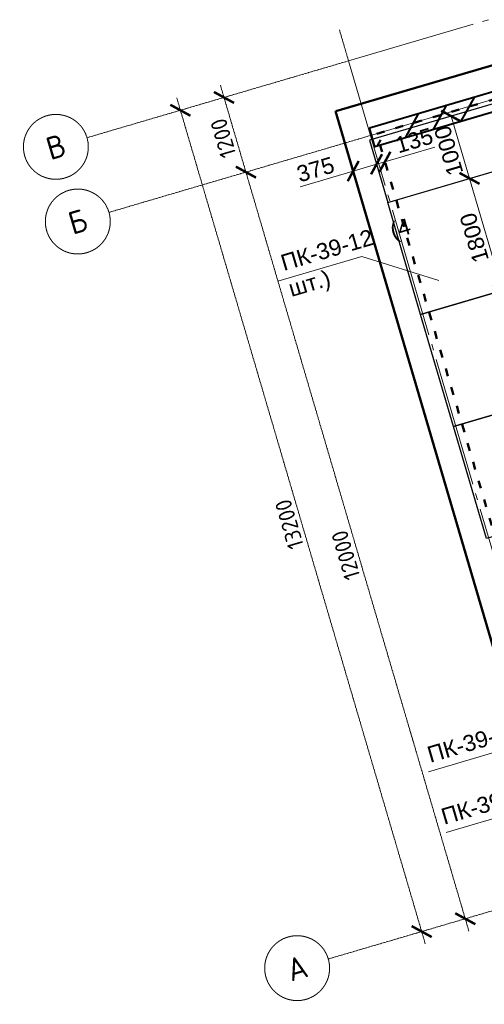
# Model space of a CAD drawing. Header units: millimetres. Extents: x -2096172177 to 2055029645, y -728784453 to 1899906214.
# Tile 100 of 109: x 1918953176 to 1928181976, y 1810879631 to 1830433353. Entities that reach past the tile are written whole.
import ezdxf
from ezdxf.enums import TextEntityAlignment as Align

# ---------------------------------------------------------------- set-up
doc = ezdxf.new("R2010")
doc.units = ezdxf.units.MM
doc.linetypes.add('ACAD_ISO03W100', pattern=[30, 12, -18])
doc.linetypes.add('DASHDOT_axis', pattern=[24, 20, -1.5, 1, -1.5])
for name, color, linetype, lineweight in [('линии', 3, 'Continuous', 20), ('Монолитные участки', 6, 'Continuous', 40), ('Наружные стены', 1, 'Continuous', 50), ('Плиты', 5, 'Continuous', 30), ('Размеры плит', 202, 'Continuous', 18)]:
    doc.layers.add(name, color=color, linetype=linetype, lineweight=lineweight)
doc.styles.add('GOST-2.304_Type-B', font='GOST Common.ttf')
doc.styles.add('стиль для стен', font='arial.ttf')
doc.dimstyles.new('размеры плит', dxfattribs={"dimtxt": 2.5, "dimasz": 2.5, "dimexe": 1.25, "dimexo": 0.625, "dimtad": 1, "dimtxsty": 'стиль для стен', "dimblk": 'ARCHTICK', "dimcen": 2.5, "dimse1": 1, "dimse2": 1, "dimclrt": 3, "dimadec": 0, "dimazin": 0, "dimtfac": 1, "dimtmove": 0, "dimatfit": 3, "dimldrblk": 'CLOSEDBLANK', "dimfxl": 0, "dimarcsym": 0})

# ---------------------------------------------------------------- blocks, each defined once
blk = doc.blocks.new('_ArchTick')
at = {"color": 0, "linetype": 'ByBlock', "const_width": 0.15}
blk.add_lwpolyline([(-0.5, -0.5), (0.5, 0.5)], dxfattribs=at)
blk = doc.blocks.new('*D603')
at = {"layer": 'Defpoints', "color": 0, "transparency": 16777216}
for p in [(1832882, 940040), (1832868, 939040), (1832882, 939040)]:
    blk.add_point(p, dxfattribs=at)
at = {"layer": 'Размеры плит', "color": 0, "lineweight": -2, "transparency": 16777216}
blk.add_line((1832868, 940040), (1832868, 939040), dxfattribs=at)
at = {"layer": 'Размеры плит', "color": 0, "lineweight": -2, "transparency": 16777216, "xscale": 250, "yscale": 250, "zscale": 250}
for p, rotation in [((1832868, 940040), 90), ((1832868, 939040), 270)]:
    blk.add_blockref('_ArchTick', p, dxfattribs=dict(at, rotation=rotation))
at = {"layer": 'Размеры плит', "color": 3, "transparency": 16777216, "insert": (1832681, 939540), "char_height": 250, "attachment_point": 5, "rotation": 90, "style": 'стиль для стен'}
blk.add_mtext('1000', dxfattribs=at)
blk = doc.blocks.new('_ClosedBlank')
at = {"color": 0, "linetype": 'ByBlock', "lineweight": -2}
for p, q in [((-1, 0.2), (0, 0)), ((-1, 0.2), (-1, -0.2)), ((0, 0), (-1, -0.2))]:
    blk.add_line(p, q, dxfattribs=at)
blk = doc.blocks.new('*D604')
at = {"layer": 'Defpoints', "color": 0, "transparency": 16777216}
for p in [(1832882, 939040), (1832868, 937240), (1832868, 937240)]:
    blk.add_point(p, dxfattribs=at)
at = {"layer": 'Размеры плит', "color": 0, "lineweight": -2, "transparency": 16777216}
blk.add_line((1832868, 939040), (1832868, 937240), dxfattribs=at)
at = {"layer": 'Размеры плит', "color": 0, "lineweight": -2, "transparency": 16777216, "xscale": 250, "yscale": 250, "zscale": 250}
for p, rotation in [((1832868, 939040), 90), ((1832868, 937240), 270)]:
    blk.add_blockref('_ArchTick', p, dxfattribs=dict(at, rotation=rotation))
at = {"layer": 'Размеры плит', "color": 3, "transparency": 16777216, "insert": (1832681, 938140), "char_height": 250, "attachment_point": 5, "rotation": 90, "style": 'стиль для стен'}
blk.add_mtext('1800', dxfattribs=at)
blk = doc.blocks.new('*D605')
at = {"layer": 'Defpoints', "color": 0, "transparency": 16777216}
for p in [(1832868, 937240), (1832868, 935440), (1832923, 935440)]:
    blk.add_point(p, dxfattribs=at)
at = {"layer": 'Размеры плит', "color": 0, "lineweight": -2, "transparency": 16777216}
blk.add_line((1832868, 937240), (1832868, 935440), dxfattribs=at)
at = {"layer": 'Размеры плит', "color": 0, "lineweight": -2, "transparency": 16777216, "xscale": 250, "yscale": 250, "zscale": 250}
for p, rotation in [((1832868, 937240), 90), ((1832868, 935440), 270)]:
    blk.add_blockref('_ArchTick', p, dxfattribs=dict(at, rotation=rotation))
at = {"layer": 'Размеры плит', "color": 3, "transparency": 16777216, "insert": (1832681, 936340), "char_height": 250, "attachment_point": 5, "rotation": 90, "style": 'стиль для стен'}
blk.add_mtext('1800', dxfattribs=at)
blk = doc.blocks.new('*D627')
at = {"layer": 'Defpoints', "color": 0, "transparency": 16777216}
for p in [(1831690, 939849), (1831555, 939748), (1831690, 939653)]:
    blk.add_point(p, dxfattribs=at)
at = {"layer": 'Размеры плит', "color": 0, "lineweight": -2, "transparency": 16777216}
for p, q in [((1831555, 939653), (1831690, 939653)), ((1831690, 939653), (1832490, 939653))]:
    blk.add_line(p, q, dxfattribs=at)
at = {"layer": 'Размеры плит', "color": 0, "lineweight": -2, "transparency": 16777216, "xscale": 250, "yscale": 250, "zscale": 250, "rotation": 180}
blk.add_blockref('_ArchTick', (1831555, 939653), dxfattribs=at)
at = {"layer": 'Размеры плит', "color": 0, "lineweight": -2, "transparency": 16777216, "xscale": 250, "yscale": 250, "zscale": 250}
blk.add_blockref('_ArchTick', (1831690, 939653), dxfattribs=at)
at = {"layer": 'Размеры плит', "color": 3, "transparency": 16777216, "insert": (1832215, 939841), "char_height": 250, "attachment_point": 5, "style": 'стиль для стен'}
blk.add_mtext('135', dxfattribs=at)
blk = doc.blocks.new('*D628')
at = {"layer": 'Defpoints', "color": 0, "transparency": 16777216}
for p in [(1831180, 939653), (1831180, 939653), (1831555, 939653)]:
    blk.add_point(p, dxfattribs=at)
at = {"layer": 'Размеры плит', "color": 0, "lineweight": -2, "transparency": 16777216}
for p, q in [((1831180, 939653), (1830330, 939653)), ((1831555, 939653), (1831180, 939653))]:
    blk.add_line(p, q, dxfattribs=at)
at = {"layer": 'Размеры плит', "color": 0, "lineweight": -2, "transparency": 16777216, "xscale": 250, "yscale": 250, "zscale": 250, "rotation": 180}
blk.add_blockref('_ArchTick', (1831180, 939653), dxfattribs=at)
at = {"layer": 'Размеры плит', "color": 0, "lineweight": -2, "transparency": 16777216, "xscale": 250, "yscale": 250, "zscale": 250}
blk.add_blockref('_ArchTick', (1831555, 939653), dxfattribs=at)
at = {"layer": 'Размеры плит', "color": 3, "transparency": 16777216, "insert": (1830630, 939841), "char_height": 250, "attachment_point": 5, "style": 'стиль для стен'}
blk.add_mtext('375', dxfattribs=at)
blk = doc.blocks.new('Фасад (на основе 1 эт)')
at = {"layer": 'Монолитные участки'}
h = blk.add_hatch(dxfattribs=at)
h.set_pattern_fill('ANSI35', color=256, scale=100)
h.set_pattern_definition([(45, (1804219.9, 919686.6), (-449.013, 449.013), []), (45, (1804668.9, 919686.6), (-449.013, 449.013), [793.75, -158.75, 0, -158.75])])
h.paths.add_polyline_path([(1835392.562, 940224.679), (1831607.506, 940224.679), (1831607.506, 939919.839), (1835392.562, 939919.839)])
h.paths.add_polyline_path([(1841813.957, 940224.641), (1840548.678, 940226.989), (1839634.948, 941423.988), (1837857.083, 941424.679), (1836813.401, 940224.679), (1835578.928, 940224.679), (1835578.928, 939888.695), (1841813.957, 939888.695)])
h.paths.add_polyline_path([(1837399.91, 936149.504), (1835559.91, 936149.504), (1835559.91, 931239.679), (1837399.91, 931239.679), (1837399.91, 931763.211, -0.23437072), (1837387.334, 931788.565, -0.23437072), (1837399.91, 931813.919)])
h.paths.add_polyline_path([(1841809.91, 936149.504), (1841569.91, 936149.504), (1841569.91, 936149.504), (1841299.91, 936149.504), (1838559.91, 936149.504), (1838559.91, 935909.504), (1841809.91, 935909.504)])
h.paths.add_polyline_path([(1835365.686, 933327.547), (1831626.345, 933327.547), (1831626.345, 933040.699), (1835365.686, 933040.699)])
h.paths.add_polyline_path([(1835420.074, 930970.466), (1831570.551, 930970.462), (1831569.91, 930684.764), (1835420.074, 930684.679)])
h.paths.add_polyline_path([(1838508.31, 930966.898), (1835562.787, 930966.894), (1835562.146, 930681.196), (1838508.31, 930681.111)])
at = {"linetype": 'DASHDOT_axis'}
for p, q in [((1831589.91, 941304.679), (1831589.91, 941804.679)), ((1828889.91, 927904.679), (1828889.91, 941504.679)), ((1829589.91, 941504.679), (1829589.91, 939904.679)), ((1828389.91, 941304.679), (1827389.91, 941304.679)), ((1831589.91, 941304.679), (1828389.91, 941304.679)), ((1828952.41, 941304.679), (1829014.91, 941304.679)), ((1829652.41, 941304.679), (1829714.91, 941304.679)), ((1829589.91, 940304.679), (1829589.91, 930904.679)), ((1828389.91, 940104.679), (1827389.91, 940104.679)), ((1831589.91, 940104.679), (1828389.91, 940104.679)), ((1829527.41, 940104.679), (1829464.91, 940104.679)), ((1829527.41, 940104.679), (1829464.91, 940104.679)), ((1829589.91, 931304.679), (1829589.91, 927904.679)), ((1828389.91, 928104.679), (1827389.91, 928104.679)), ((1831589.91, 928104.679), (1828389.91, 928104.679)), ((1828827.41, 928104.679), (1828764.91, 928104.679)), ((1829527.41, 928104.679), (1829464.91, 928104.679))]:
    blk.add_line(p, q, dxfattribs=at)
at = {"linetype": 'DASHDOT_axis', "lineweight": 15, "ltscale": 100}
for p, q in [((1831589.91, 941304.679), (1841789.91, 941304.679)), ((1831589.91, 940104.679), (1841789.91, 940104.679))]:
    blk.add_line(p, q, dxfattribs=at)
at = {"linetype": 'DASHDOT_axis', "lineweight": 20, "ltscale": 100}
blk.add_line((1831589.91, 941304.679), (1831589.91, 928104.679), dxfattribs=at)
at = {"linetype": 'DASHDOT_axis'}
for centre in [(1826889.91, 941304.679), (1826889.91, 940104.679), (1826889.91, 928104.679)]:
    blk.add_circle(centre, 500, dxfattribs=at)
at = {"layer": 'Монолитные участки'}
blk.add_lwpolyline([(1831607.506, 940224.679), (1835392.562, 940224.679), (1835392.562, 939919.839), (1831607.506, 939919.839)], close=True, dxfattribs=at)
at = {"layer": 'Наружные стены'}
for p, q in [((1831179.91, 927594.679), (1831179.91, 940614.679)), ((1831184.121, 940613.575), (1836634.057, 940613.575))]:
    blk.add_line(p, q, dxfattribs=at)
at = {"layer": 'Наружные стены', "linetype": 'ACAD_ISO03W100', "ltscale": 10}
for p, q in [((1831689.91, 928104.679), (1831689.91, 940104.679)), ((1831694.121, 940103.575), (1836867.13, 940103.575))]:
    blk.add_line(p, q, dxfattribs=at)
at = {"layer": 'Плиты'}
for points in [[(1831554.913, 939039.68), (1835434.913, 939039.68), (1835434.913, 940039.68), (1831554.913, 940039.68)], [(1831554.913, 939039.68), (1835434.913, 939039.68), (1835434.913, 937239.68), (1831554.913, 937239.68)], [(1831554.913, 937239.68), (1835434.913, 937239.68), (1835434.913, 935439.68), (1831554.913, 935439.68)], [(1831554.913, 935439.68), (1835434.913, 935439.68), (1835434.913, 933639.68), (1831554.913, 933639.68)]]:
    blk.add_lwpolyline(points, close=True, dxfattribs=at)
at = {"layer": 'Размеры плит', "color": 40}
for p, q in [((1829589.91, 938353.6), (1830935.604, 938353.6)), ((1830935.604, 938353.6), (1831973.213, 937661.802)), ((1829684.317, 930439.78), (1831030.011, 930439.78)), ((1829684.317, 929462.843), (1831030.011, 929462.843))]:
    blk.add_line(p, q, dxfattribs=at)
at = {"linetype": 'DASHDOT_axis', "xscale": 250, "yscale": 250, "zscale": 250}
for p, rotation in [((1828889.91, 941304.679), 90), ((1829589.91, 941304.679), 90), ((1829589.91, 940104.679), 270), ((1829589.91, 940104.679), 90), ((1828889.91, 928104.679), 270), ((1829589.91, 928104.679), 270)]:
    blk.add_blockref('_ArchTick', p, dxfattribs=dict(at, rotation=rotation))
at = {"linetype": 'DASHDOT_axis', "style": 'GOST-2.304_Type-B'}
for s, p in [('В', (1826889.91, 941304.679)), ('Б', (1826889.91, 940104.679)), ('А', (1826889.91, 928104.679))]:
    blk.add_text(s, height=350, dxfattribs=at).set_placement(p, align=Align.MIDDLE_CENTER)
at = {"linetype": 'DASHDOT_axis', "char_height": 250, "attachment_point": 5, "rotation": 90, "style": 'GOST-2.304_Type-B', "bg_fill": 3, "box_fill_scale": 1.1, "bg_fill_color": 256, "bg_fill_true_color": 13158600, "bg_fill_transparency": 0}
for s, insert in [('1200', (1829402.41, 940704.679)), ('13200', (1828702.41, 934704.679)), ('12000', (1829402.41, 934002.458))]:
    blk.add_mtext(s, dxfattribs=dict(at, insert=insert))
at = {"layer": 'Размеры плит', "color": 6, "char_height": 250, "width": 2094.33166, "attachment_point": 1, "style": 'стиль для стен'}
for s, insert in [('ПК-39-12   (4 шт.)\\P\\P      ', (1829719.499, 938726.639)), ('ПК-39-15\\P\\P      ', (1829748.806, 930812.819)), ('ПК-39-10\\P\\P      ', (1829685.435, 929835.883))]:
    blk.add_mtext(s, dxfattribs=dict(at, insert=insert))
at = {"layer": 'Размеры плит', "color": 40}
dim = blk.add_linear_dim(base=(1832868.028, 939039.68), p1=(1832881.831, 940039.839), p2=(1832881.831, 939039.68), angle=90, text='1000', dimstyle='размеры плит', dxfattribs=at)
dim.commit()
dim.dimension.update_dxf_attribs({"geometry": '*D603', "text_midpoint": (1832868.028, 939539.759), "dimtype": 128})
for base, p1, p2, picture, middle in [((1831179.91, 939653.238), (1831554.913, 939653.238), (1831179.91, 939653.238), '*D628', (1830629.91, 939840.738)), ((1831689.91, 939653.238), (1831554.913, 939747.703), (1831689.91, 939848.915), '*D627', (1832214.91, 939840.738))]:
    dim = blk.add_linear_dim(base=base, p1=p1, p2=p2, dimstyle='размеры плит', dxfattribs=at)
    dim.commit()
    dim.dimension.update_dxf_attribs({"geometry": picture, "text_midpoint": middle})
for base, p1, p2, picture, middle in [((1832868.028, 937239.68), (1832881.831, 939039.68), (1832868.028, 937239.68), '*D604', (1832680.528, 938139.68)), ((1832868.028, 935439.68), (1832868.028, 937239.68), (1832923.489, 935439.68), '*D605', (1832680.528, 936339.68))]:
    dim = blk.add_linear_dim(base=base, p1=p1, p2=p2, angle=90, dimstyle='размеры плит', dxfattribs=at)
    dim.commit()
    dim.dimension.update_dxf_attribs({"geometry": picture, "text_midpoint": middle})

msp = doc.modelspace()

# ---------------------------------------------------------------- block references
at = {"layer": 'линии', "xscale": -1289.125523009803, "yscale": -1287.842123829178, "zscale": 1289.125523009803, "rotation": 196.3740975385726}
msp.add_blockref('Фасад (на основе 1 эт)', (1843499.301, 904896.093), dxfattribs=at)

doc.saveas('drawing.dxf')
